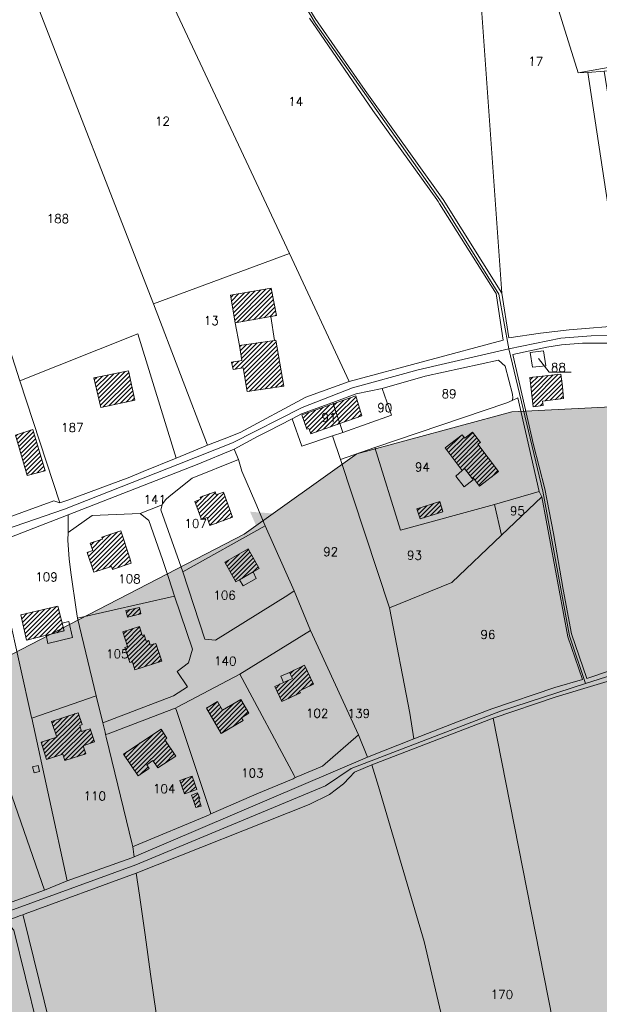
# Model space of a CAD drawing. Header units: metres. Extents: x 578835 to 593571, y 248557 to 255108.
# Tile 129 of 251: x 584912 to 585143, y 251097 to 251490. Entities that reach past the tile are written whole.
import ezdxf

# ---------------------------------------------------------------- set-up
doc = ezdxf.new("R2010")
doc.units = ezdxf.units.M
doc.linetypes.add('CACHEX2', pattern=[0.75, 0.5, -0.25])
doc.linetypes.add('SOLID_LINE', pattern=[0])
for name, color, linetype, lineweight in [('Cad-BATIMENT_BATI_LEGER13', 7, 'SOLID_LINE', 0), ('Cad-BATIMENT_BATI_PRIVE12', 7, 'SOLID_LINE', 0), ('Cad-BATIMENT_BATI_PRIVE12_HACH', 7, 'SOLID_LINE', 0), ('Cad-PARCELLAIRE_PARCELLE1', 250, 'SOLID_LINE', 0), ('Cad-PARCELLAIRE_PARCELLE1_', 250, 'SOLID_LINE', 0), ('Cad-RESEAU_ROUT_AXE_DE_VOIE26', 255, 'SOLID_LINE', 0), ('Cad-RESEAU_ROUT_LIMITE_DE_VOIE_P23', 8, 'SOLID_LINE', 0), ('Cad-TOPONYMIE_DETAIL_PARCELLAIR181', 7, 'SOLID_LINE', 0), ('Cad-TOPONYMIE_NUMERO_DE_PARCELL182', 250, 'SOLID_LINE', 0), ('PLU', 7, 'CACHEX2', 5), ('PPRI global - contour', 152, 'Continuous', 5), ('PPRI global - hachures', 152, 'Continuous', 5)]:
    doc.layers.add(name, color=color, linetype=linetype, lineweight=lineweight)
doc.styles.add('TEXTSTYLE_45_11', font='txt.shx', dxfattribs={"oblique": 50})

msp = doc.modelspace()

# ---------------------------------------------------------------- hatches: boundary and pattern name
at = {"layer": 'Cad-BATIMENT_BATI_PRIVE12_HACH', "ltscale": 0.4}
h = msp.add_hatch(dxfattribs=at)
h.set_pattern_fill('ANSI31', color=256, scale=0.4, style=0)
h.paths.add_polyline_path([(585014.23, 251372.19), (585012.07, 251383.16), (584995.82, 251380.35), (584997.74, 251369.24), (585011.95, 251371.78)])
h = msp.add_hatch(dxfattribs=at)
h.set_pattern_fill('ANSI31', color=256, scale=0.4, style=0)
h.paths.add_polyline_path([(585017.17, 251344.01), (585013.98, 251362.36), (585013.5, 251362.21), (584999.4, 251360.25), (585000.4, 251354.2), (584996.33, 251353.52), (584996.99, 251350.57), (585000.97, 251351.35), (585002.59, 251341.79)])
h = msp.add_hatch(dxfattribs=at)
h.set_pattern_fill('ANSI31', color=256, scale=0.4, style=0)
h.paths.add_polyline_path([(584957.62, 251338.36), (584955.07, 251350.07), (584941.21, 251347.24), (584944.01, 251335.44)])
h = msp.add_hatch(dxfattribs=at)
h.set_pattern_fill('ANSI31', color=256, scale=0.4, style=0)
h.paths.add_polyline_path([(585128.95, 251338.99), (585128.55, 251343.86), (585127.97, 251348.83), (585115.56, 251347.45), (585116.86, 251335.74), (585120.78, 251336.18), (585120.56, 251337.95)])
h = msp.add_hatch(dxfattribs=at)
h.set_pattern_fill('ANSI31', color=256, scale=0.4, style=0)
h.paths.add_polyline_path([(585048.33, 251332.13), (585045.93, 251340.06), (585036.95, 251336.97), (585039.6, 251329.06)])
h = msp.add_hatch(dxfattribs=at)
h.set_pattern_fill('ANSI31', color=256, scale=0.4, style=0)
h.paths.add_polyline_path([(585039.6, 251329.06), (585036.95, 251336.97), (585024.39, 251332.47), (585026.43, 251326.84), (585027.24, 251327.02), (585027.99, 251324.96)])
h = msp.add_hatch(dxfattribs=at)
h.set_pattern_fill('ANSI31', color=256, scale=0.4, style=0)
h.paths.add_polyline_path([(584921.81, 251310.17), (584916.8, 251326.7), (584909.89, 251324.44), (584914.63, 251308.23)])
h = msp.add_hatch(dxfattribs=at)
h.set_pattern_fill('ANSI31', color=256, scale=0.4, style=0)
h.paths.add_polyline_path([(585103.04, 251309.84), (585094.71, 251320.74), (585095.79, 251321.5), (585092.65, 251325.58), (585089.55, 251323.2), (585088.53, 251324.57), (585081.63, 251319.31), (585088.49, 251310.29), (585089.41, 251311.04), (585092.57, 251306.96), (585092.96, 251307.22), (585095.36, 251304.07)])
h = msp.add_hatch(dxfattribs=at)
h.set_pattern_fill('ANSI31', color=256, scale=0.4, style=0)
h.paths.add_polyline_path([(584996.73, 251291.58), (584993.09, 251301.64), (584990.13, 251300.51), (584989.69, 251301.8), (584983.69, 251299.63), (584984.01, 251298.76), (584981.61, 251297.89), (584984.28, 251290.65), (584986.52, 251291.5), (584987.61, 251288.25)])
h = msp.add_hatch(dxfattribs=at)
h.set_pattern_fill('ANSI31', color=256, scale=0.4, style=0)
h.paths.add_polyline_path([(585071.64, 251290.94), (585080.8, 251293.82), (585079.55, 251297.84), (585070.4, 251294.96)])
h = msp.add_hatch(dxfattribs=at)
h.set_pattern_fill('ANSI31', color=256, scale=0.4, style=0)
h.paths.add_polyline_path([(584955.57, 251275.21), (584952.01, 251286.17), (584944.47, 251283.64), (584944.7, 251282.88), (584939.81, 251281.25), (584940.8, 251278.32), (584938.63, 251277.57), (584941.27, 251269.67), (584948.33, 251271.93), (584948.68, 251270.73), (584956.22, 251273.26)])
h = msp.add_hatch(dxfattribs=at)
h.set_pattern_fill('ANSI31', color=256, scale=0.4, style=0)
h.paths.add_polyline_path([(585007.28, 251271.06), (585002.9, 251278.95), (584993.62, 251273.6), (584997.98, 251265.83)])
h = msp.add_hatch(dxfattribs=at)
h.set_pattern_fill('ANSI31', color=256, scale=0.4, style=0)
h.paths.add_polyline_path([(584929.39, 251246.15), (584926.82, 251256.08), (584912.03, 251252.61), (584914.37, 251242.44)])
h = msp.add_hatch(dxfattribs=at)
h.set_pattern_fill('ANSI31', color=256, scale=0.4, style=0)
h.paths.add_polyline_path([(584959.99, 251252.94), (584959.44, 251255.57), (584954.09, 251254.35), (584954.72, 251251.72)])
h = msp.add_hatch(dxfattribs=at)
h.set_pattern_fill('ANSI31', color=256, scale=0.4, style=0)
h.paths.add_polyline_path([(584968.4, 251234.14), (584966.08, 251241.19), (584963.74, 251240.55), (584963.17, 251242.4), (584962.21, 251242.1), (584961.42, 251244.59), (584960.62, 251244.3), (584959.5, 251247.89), (584952.83, 251245.77), (584954.73, 251239.91), (584953.6, 251239.59), (584955.59, 251233.51), (584956.64, 251233.83), (584957.64, 251230.68)])
h = msp.add_hatch(dxfattribs=at)
h.set_pattern_fill('ANSI31', color=256, scale=0.4, style=0)
h.paths.add_polyline_path([(585023.39, 251222.25), (585029.03, 251224.84), (585025.42, 251232.45), (585019.4, 251229.61), (585020.6, 251227.14), (585017.09, 251225.62), (585013.6, 251223.99), (585016.41, 251217.99), (585023.8, 251221.39)])
h = msp.add_hatch(dxfattribs=at)
h.set_pattern_fill('ANSI31', color=256, scale=0.4, style=0)
h.paths.add_polyline_path([(585000.22, 251211.5), (585003.2, 251213.31), (584999.94, 251218.83), (584992.63, 251214.55), (584990.7, 251217.95), (584986.21, 251215.34), (584992.18, 251205.14), (585000.89, 251210.33)])
h = msp.add_hatch(dxfattribs=at)
h.set_pattern_fill('ANSI31', color=256, scale=0.4, style=0)
h.paths.add_polyline_path([(584937.02, 251200.3), (584941.51, 251201.8), (584939.83, 251207.12), (584936.37, 251206.04), (584935.59, 251208.43), (584936.56, 251208.74), (584934.92, 251213.5), (584924.34, 251209.95), (584926.42, 251203.77), (584920.17, 251201.68), (584922.38, 251194.84), (584928.8, 251196.94), (584929.68, 251194.34), (584938.03, 251197.04)])
h = msp.add_hatch(dxfattribs=at)
h.set_pattern_fill('ANSI31', color=256, scale=0.4, style=0)
h.paths.add_polyline_path([(584973.97, 251196.15), (584969.63, 251202.7), (584970.48, 251203.32), (584968.12, 251206.92), (584953.12, 251196.97), (584958.96, 251188.21), (584963.42, 251191.15), (584962.38, 251192.73), (584964.8, 251194.38), (584966.78, 251191.42)])
h = msp.add_hatch(dxfattribs=at)
h.set_pattern_fill('ANSI31', color=256, scale=0.4, style=0)
h.paths.add_polyline_path([(584982.42, 251182.81), (584980.5, 251188.11), (584975.61, 251186.37), (584977.53, 251181.07)])
h = msp.add_hatch(dxfattribs=at)
h.set_pattern_fill('ANSI31', color=256, scale=0.4, style=0)
h.paths.add_polyline_path([(584984.13, 251176.16), (584983.15, 251179.09), (584983.62, 251179.34), (584982.69, 251181.5), (584980.22, 251180.51), (584981.06, 251178.46), (584981.95, 251175.64)])
at = {"layer": 'PPRI global - hachures', "ltscale": 0.4}
h = msp.add_hatch(dxfattribs=at)
h.set_pattern_fill('ANSI36', color=256, scale=2, style=0)
h.paths.add_polyline_path([(585242.56, 250780.23), (585265.66, 250798.09), (585286.7, 250804.38), (585289.93, 250787.96), (585326.39, 250810.17), (585330.51, 250825.48), (585332.77, 250868.33), (585348.01, 250892.87), (585368.08, 250929.4), (585385.04, 250960.79), (585420, 251010.54), (585447.53, 251036.99), (585518.72, 251077.28), (585598.27, 251123.95), (585621.04, 251151.16), (585692.53, 251198.38), (585723.43, 251230.19), (585637.54, 251423.36), (585591.28, 251427.03), (585538.57, 251422.44), (585488.16, 251414.81), (585414.83, 251394.96), (585343.03, 251372.05), (585277.87, 251348.23), (585198.43, 251338.3), (585108.29, 251333.72), (585046.42, 251316.92), (585001.35, 251284.85), (584795.87, 251178.72), (584800.22, 251164.72), (584815.5, 251086.08), (584822.37, 251051.72), (584819.32, 251024.99), (584791.82, 251006.67), (584731.47, 250981.47), (584700.16, 250976.13), (584659.67, 250974.6), (584593.22, 250952.46), (584510.56, 250915.62), (584433.42, 250868.28), (584351.68, 250824.76), (584321.89, 250808.72), (584305.85, 250783.52), (584289.81, 250751.95), (584310.44, 250703.84), (584324.95, 250679.41), (584347.1, 250669.48), (584371.55, 250659.56), (584400.57, 250641.23), (584409.74, 250621.38), (584399.81, 250601.53), (584383, 250586.26), (584353.21, 250570.99), (584343.28, 250555.72), (584342.52, 250547.32), (584351.68, 250539.68), (584363.14, 250532.81), (584402.1, 250526.7), (584442.58, 250516.01), (584470.85, 250509.9), (584483.07, 250499.98), (584489.18, 250483.18), (584480.78, 250466.38), (584358.94, 250424.9), (584287.9, 250398.94), (584209.22, 250382.14), (584125.96, 250363.05), (584103.32, 250351.74), (584085.24, 250360.61), (584066.5, 250379.34), (584071.07, 250273.21), (584114.62, 250275.14), (584147.19, 250265.93), (584185.77, 250251.87), (584224.57, 250241.26), (584264.15, 250239.99), (584302.22, 250247.96), (584339.45, 250262.04), (584392.88, 250285.19), (584363.5, 250180.41), (584396.55, 250191.71), (584429.35, 250209.71), (584463.06, 250232.48), (584509.48, 250247.33), (584563.23, 250258.54), (584653.27, 250281.47), (584710.91, 250295.68), (584752.12, 250307.72), (584786.5, 250341.33), (584838.38, 250380.15), (584946.57, 250440.75), (585046.31, 250526.64), (585147.58, 250632.48), (585219.01, 250708.68), (585240.76, 250756.07)])

# ---------------------------------------------------------------- linework, layer by layer
at = {"layer": 'Cad-BATIMENT_BATI_LEGER13'}
for points in [[(585013.5, 251362.21), (585011.95, 251371.78), (584997.74, 251369.24), (584999.4, 251360.25), (585013.5, 251362.21), (585013.5, 251362.21)], [(585013.5, 251362.21), (585011.95, 251371.78), (584997.74, 251369.24), (584999.4, 251360.25), (585013.5, 251362.21), (585013.5, 251362.21)], [(585092.84, 251306.53), (585092.57, 251306.96), (585089.41, 251311.04), (585088.49, 251310.29), (585085.87, 251308.07), (585089.2, 251303.77), (585092.84, 251306.53), (585092.84, 251306.53)], [(585092.84, 251306.53), (585092.57, 251306.96), (585089.41, 251311.04), (585088.49, 251310.29), (585085.87, 251308.07), (585089.2, 251303.77), (585092.84, 251306.53), (585092.84, 251306.53)], [(585006.11, 251267.18), (585004.91, 251269.75), (584999.48, 251266.61), (585000.92, 251264.17), (585006.11, 251267.18), (585006.11, 251267.18)], [(585006.11, 251267.18), (585004.91, 251269.75), (584999.48, 251266.61), (585000.92, 251264.17), (585006.11, 251267.18), (585006.11, 251267.18)], [(585020.6, 251227.14), (585019.4, 251229.61), (585015.97, 251228.09), (585017.09, 251225.62), (585020.6, 251227.14), (585020.6, 251227.14)], [(585020.6, 251227.14), (585019.4, 251229.61), (585015.97, 251228.09), (585017.09, 251225.62), (585020.6, 251227.14), (585020.6, 251227.14)], [(584919.57, 251190.04), (584918.96, 251192.44), (584916.79, 251191.81), (584917.39, 251189.52), (584919.57, 251190.04), (584919.57, 251190.04)], [(584919.57, 251190.04), (584918.96, 251192.44), (584916.79, 251191.81), (584917.39, 251189.52), (584919.57, 251190.04), (584919.57, 251190.04)]]:
    msp.add_lwpolyline(points, close=True, dxfattribs=at)
at = {"layer": 'Cad-BATIMENT_BATI_PRIVE12'}
for points in [[(585014.23, 251372.19), (585012.07, 251383.16), (584995.82, 251380.35), (584997.74, 251369.24), (585011.95, 251371.78), (585014.23, 251372.19), (585014.23, 251372.19)], [(585017.17, 251344.01), (585013.98, 251362.36), (585013.5, 251362.21), (584999.4, 251360.25), (585000.4, 251354.2), (584996.33, 251353.52), (584996.99, 251350.57), (585000.97, 251351.35), (585002.59, 251341.79), (585017.17, 251344.01), (585017.17, 251344.01)], [(584957.62, 251338.36), (584955.07, 251350.07), (584941.21, 251347.24), (584944.01, 251335.44), (584957.62, 251338.36), (584957.62, 251338.36)], [(585128.95, 251338.99), (585128.55, 251343.86), (585127.97, 251348.83), (585115.56, 251347.45), (585116.86, 251335.74), (585120.78, 251336.18), (585120.56, 251337.95), (585128.95, 251338.99), (585128.95, 251338.99)], [(585048.33, 251332.13), (585045.93, 251340.06), (585036.95, 251336.97), (585039.6, 251329.06), (585048.33, 251332.13), (585048.33, 251332.13)], [(585039.6, 251329.06), (585036.95, 251336.97), (585024.39, 251332.47), (585026.43, 251326.84), (585027.24, 251327.02), (585027.99, 251324.96), (585039.6, 251329.06), (585039.6, 251329.06)], [(584921.81, 251310.17), (584916.8, 251326.7), (584909.89, 251324.44), (584914.63, 251308.23), (584921.81, 251310.17), (584921.81, 251310.17)], [(585103.04, 251309.84), (585094.71, 251320.74), (585095.79, 251321.5), (585092.65, 251325.58), (585089.55, 251323.2), (585088.53, 251324.57), (585081.63, 251319.31), (585088.49, 251310.29), (585089.41, 251311.04), (585092.57, 251306.96), (585092.96, 251307.22), (585095.36, 251304.07), (585103.04, 251309.84), (585103.04, 251309.84)], [(584996.73, 251291.58), (584993.09, 251301.64), (584990.13, 251300.51), (584989.69, 251301.8), (584983.69, 251299.63), (584984.01, 251298.76), (584981.61, 251297.89), (584984.28, 251290.65), (584986.52, 251291.5), (584987.61, 251288.25), (584996.73, 251291.58), (584996.73, 251291.58)], [(585071.64, 251290.94), (585080.8, 251293.82), (585079.55, 251297.84), (585070.4, 251294.96), (585071.64, 251290.94), (585071.64, 251290.94)], [(584955.57, 251275.21), (584952.01, 251286.17), (584944.47, 251283.64), (584944.7, 251282.88), (584939.81, 251281.25), (584940.8, 251278.32), (584938.63, 251277.57), (584941.27, 251269.67), (584948.33, 251271.93), (584948.68, 251270.73), (584956.22, 251273.26), (584955.57, 251275.21), (584955.57, 251275.21)], [(585007.28, 251271.06), (585002.9, 251278.95), (584993.62, 251273.6), (584997.98, 251265.83), (585007.28, 251271.06), (585007.28, 251271.06)], [(584929.39, 251246.15), (584926.82, 251256.08), (584912.03, 251252.61), (584914.37, 251242.44), (584929.39, 251246.15), (584929.39, 251246.15)], [(584959.99, 251252.94), (584959.44, 251255.57), (584954.09, 251254.35), (584954.72, 251251.72), (584959.99, 251252.94), (584959.99, 251252.94)], [(584968.4, 251234.14), (584966.08, 251241.19), (584963.74, 251240.55), (584963.17, 251242.4), (584962.21, 251242.1), (584961.42, 251244.59), (584960.62, 251244.3), (584959.5, 251247.89), (584952.83, 251245.77), (584954.73, 251239.91), (584953.6, 251239.59), (584955.59, 251233.51), (584956.64, 251233.83), (584957.64, 251230.68), (584968.4, 251234.14), (584968.4, 251234.14)], [(585023.39, 251222.25), (585029.03, 251224.84), (585025.42, 251232.45), (585019.4, 251229.61), (585020.6, 251227.14), (585017.09, 251225.62), (585013.6, 251223.99), (585016.41, 251217.99), (585023.8, 251221.39), (585023.39, 251222.25), (585023.39, 251222.25)], [(585000.22, 251211.5), (585003.2, 251213.31), (584999.94, 251218.83), (584992.63, 251214.55), (584990.7, 251217.95), (584986.21, 251215.34), (584992.18, 251205.14), (585000.89, 251210.33), (585000.22, 251211.5), (585000.22, 251211.5)], [(584937.02, 251200.3), (584941.51, 251201.8), (584939.83, 251207.12), (584936.37, 251206.04), (584935.59, 251208.43), (584936.56, 251208.74), (584934.92, 251213.5), (584924.34, 251209.95), (584926.42, 251203.77), (584920.17, 251201.68), (584922.38, 251194.84), (584928.8, 251196.94), (584929.68, 251194.34), (584938.03, 251197.04), (584937.02, 251200.3), (584937.02, 251200.3)], [(584973.97, 251196.15), (584969.63, 251202.7), (584970.48, 251203.32), (584968.12, 251206.92), (584953.12, 251196.97), (584958.96, 251188.21), (584963.42, 251191.15), (584962.38, 251192.73), (584964.8, 251194.38), (584966.78, 251191.42), (584973.97, 251196.15), (584973.97, 251196.15)], [(584982.42, 251182.81), (584980.5, 251188.11), (584975.61, 251186.37), (584977.53, 251181.07), (584982.42, 251182.81), (584982.42, 251182.81)], [(584984.13, 251176.16), (584983.15, 251179.09), (584983.62, 251179.34), (584982.69, 251181.5), (584980.22, 251180.51), (584981.06, 251178.46), (584981.95, 251175.64), (584984.13, 251176.16), (584984.13, 251176.16)]]:
    msp.add_lwpolyline(points, close=True, dxfattribs=at)
at = {"layer": 'Cad-PARCELLAIRE_PARCELLE1'}
for points in [[(585089.15, 251615.67), (585134.8, 251469.23), (585183.45, 251477.87), (585175.61, 251530.16), (585164.03, 251629.07), (585151.38, 251627.57), (585096.69, 251617.2), (585090.13, 251615.87), (585089.15, 251615.67), (585089.15, 251615.67)], [(585009.38, 251590.71), (585024.14, 251596.63), (585039.41, 251601.25), (585042.45, 251602.4), (585049.1, 251604.63), (585059.15, 251607.7), (585069.83, 251611.05), (585084.21, 251614.58), (585088.18, 251615.47), (585089.15, 251615.67), (585134.8, 251469.23), (585138.66, 251469.32), (585153.96, 251368.28), (585131.2, 251366.48), (585119.76, 251365.2), (585107.13, 251363.35), (585104.33, 251381.07), (585094.34, 251521.13), (585093.23, 251537.32), (585091.96, 251554.48), (585090.35, 251577.65), (585016.44, 251561.43), (585009.38, 251590.71), (585009.38, 251590.71)], [(584994.05, 251556.1), (585005.08, 251532.61), (585016.96, 251511.98), (585029.69, 251490.86), (585049.73, 251462.11), (585080.83, 251418.56), (585104.33, 251381.07), (585094.34, 251521.13), (585093.23, 251537.32), (585091.96, 251554.48), (585090.35, 251577.65), (585016.44, 251561.43), (585013.69, 251560.87), (584994.05, 251556.1), (584994.05, 251556.1)], [(584806.3, 251541.84), (584806.63, 251541.87), (584824.78, 251541.72), (584851.29, 251545.94), (584868.05, 251486.59), (584900.36, 251381.16), (584911.71, 251346.11), (584927.66, 251297.39), (584925.29, 251298.09), (584899.52, 251288.8), (584884.4, 251283.3), (584806.3, 251541.84), (584806.3, 251541.84)], [(584935.12, 251507.7), (584963.31, 251516.64), (585019.48, 251397.04), (584965.03, 251376.88), (584916.48, 251501.9), (584935.12, 251507.7), (584935.12, 251507.7)], [(584974.15, 251315.22), (584986.65, 251320.39), (584965.03, 251376.88), (584916.48, 251501.9), (584911.5, 251500.37), (584868.05, 251486.59), (584900.36, 251381.16), (584911.71, 251346.11), (584958.86, 251364.89), (584974.15, 251315.22), (584974.15, 251315.22)], [(585134.8, 251469.23), (585138.66, 251469.32), (585145.29, 251469.89), (585194.99, 251474.05), (585249.99, 251478.76), (585250.97, 251478.84), (585250.97, 251479.85), (585250.35, 251490.16), (585183.45, 251477.87), (585134.8, 251469.23), (585134.8, 251469.23)], [(585145.29, 251469.89), (585147.93, 251453.16), (585156.07, 251388.41), (585156.99, 251380.35), (585158.39, 251368.54), (585153.96, 251368.28), (585138.66, 251469.32), (585145.29, 251469.89), (585145.29, 251469.89)], [(584986.65, 251320.39), (584993.36, 251322.95), (584999.67, 251325.49), (585025.95, 251339.51), (585043.3, 251345.87), (585019.48, 251397.04), (584965.03, 251376.88), (584986.65, 251320.39), (584986.65, 251320.39)], [(584927.66, 251297.39), (584911.71, 251346.11), (584958.86, 251364.89), (584974.15, 251315.22), (584960.99, 251309.88), (584955.57, 251307.65), (584930.79, 251298.44), (584927.66, 251297.39), (584927.66, 251297.39)], [(585184.98, 251240.01), (585161.16, 251234.89), (585156.75, 251233.41), (585138.24, 251227.18), (585132.12, 251245.05), (585128.83, 251262.73), (585124.98, 251285.14), (585121.5, 251302.91), (585116.99, 251320.48), (585108.77, 251356.58), (585122.37, 251359.61), (585128.22, 251360.55), (585136.5, 251361.14), (585148.21, 251361.11), (585170.63, 251361.2), (585176.13, 251314.28), (585181.85, 251266.61), (585184.98, 251240.01), (585184.98, 251240.01)], [(585121.85, 251352.11), (585121.01, 251358.06), (585115.71, 251357.39), (585116.62, 251351.55), (585121.85, 251352.11), (585121.85, 251352.11)], [(585056.48, 251343.07), (585073.71, 251347.96), (585102.94, 251354.31), (585105.62, 251351.97), (585108.62, 251340.74), (585108.66, 251339.18), (585108.49, 251338.28), (585106.35, 251337.31), (585053.6, 251319.41), (585039.9, 251314.7), (585036.63, 251324.13), (585040.8, 251325.48), (585060.26, 251332.35), (585056.48, 251343.07), (585056.48, 251343.07)], [(585056.48, 251343.07), (585046.1, 251340.97), (585036.75, 251337.51), (585040.8, 251325.48), (585060.26, 251332.35), (585056.48, 251343.07), (585056.48, 251343.07)], [(585040.8, 251325.48), (585036.63, 251324.13), (585024.36, 251319.98), (585020.48, 251330.91), (585024.19, 251332.9), (585036.75, 251337.51), (585040.8, 251325.48), (585040.8, 251325.48)], [(585108.49, 251338.28), (585110.72, 251339.25), (585119.29, 251301.84), (585101.42, 251296.66), (585063.77, 251286.49), (585053.6, 251319.41), (585106.35, 251337.31), (585108.49, 251338.28), (585108.49, 251338.28)], [(585020.48, 251330.91), (585010.92, 251325.99), (585006.65, 251323.85), (584997.33, 251318.83), (584999.01, 251314.63), (585000.39, 251309.95), (585005.93, 251297.03), (585009.72, 251288.1), (585021.29, 251262.2), (585027.89, 251246.36), (585046.97, 251204.6), (585050.67, 251195.77), (585069.1, 251203.11), (585067.51, 251213.34), (585059.36, 251255.46), (585039.9, 251314.7), (585036.63, 251324.13), (585024.36, 251319.98), (585020.48, 251330.91), (585020.48, 251330.91)], [(584968.62, 251296.59), (584959.76, 251293.05), (584940.54, 251292.23), (584931.03, 251285.53), (584931.03, 251292.55), (584982.52, 251312.69), (584997.33, 251318.83), (584999.01, 251314.63), (584980.5, 251307.17), (584971.31, 251299.82), (584970.08, 251298.71), (584968.67, 251296.93), (584968.62, 251296.59), (584968.62, 251296.59)], [(585039.9, 251314.7), (585059.36, 251255.46), (585084.32, 251265.58), (585104.17, 251284.41), (585101.42, 251296.66), (585063.77, 251286.49), (585053.6, 251319.41), (585039.9, 251314.7), (585039.9, 251314.7)], [(585009.72, 251288.1), (585005.93, 251297.03), (585000.39, 251309.95), (584999.01, 251314.63), (584980.5, 251307.17), (584971.31, 251299.82), (584970.08, 251298.71), (584968.67, 251296.93), (584968.62, 251296.59), (584967.97, 251294.52), (584976.78, 251269.85), (585009.72, 251288.1), (585009.72, 251288.1)], [(585119.29, 251301.84), (585120.37, 251299.7), (585104.17, 251284.41), (585101.42, 251296.66), (585119.29, 251301.84), (585119.29, 251301.84)], [(585027.89, 251246.36), (584999.58, 251228.95), (584974.87, 251215.84), (584973.93, 251215.32), (584973.05, 251215.03), (584946.92, 251205.04), (584945.97, 251204.73), (584945.71, 251205.72), (584944.82, 251209.43), (584973.02, 251220.26), (584978.66, 251223.85), (584974.51, 251229.98), (584979.1, 251233.37), (584980.7, 251238.85), (584973.48, 251260.1), (584971.16, 251267.15), (584968.71, 251274.75), (584963.2, 251290.33), (584959.76, 251293.05), (584968.62, 251296.59), (584967.97, 251294.52), (584976.78, 251269.85), (584985.64, 251242.83), (584989.87, 251242.52), (585018.8, 251260.43), (585021.29, 251262.2), (585027.89, 251246.36), (585027.89, 251246.36)], [(585120.37, 251299.7), (585130.65, 251243.82), (585136.62, 251226.82), (585125.51, 251223.55), (585100.34, 251215.09), (585087.23, 251210.09), (585069.1, 251203.11), (585067.51, 251213.34), (585059.36, 251255.46), (585084.32, 251265.58), (585104.17, 251284.41), (585120.37, 251299.7), (585120.37, 251299.7)], [(584901, 251281.01), (584902.65, 251274.12), (584907, 251253.64), (584916.36, 251211.62), (584916.48, 251211.29), (584942.19, 251220.25), (584934.73, 251251.28), (584934.19, 251254.69), (584932.13, 251268.56), (584931.36, 251274.85), (584930.79, 251282.5), (584931.03, 251285.53), (584931.03, 251292.55), (584901, 251281.01), (584901, 251281.01)], [(584934.73, 251251.28), (584934.19, 251254.69), (584932.13, 251268.56), (584931.36, 251274.85), (584930.79, 251282.5), (584931.03, 251285.53), (584940.54, 251292.23), (584959.76, 251293.05), (584963.2, 251290.33), (584968.71, 251274.75), (584971.16, 251267.15), (584973.48, 251260.1), (584934.73, 251251.28), (584934.73, 251251.28)], [(585009.72, 251288.1), (584976.78, 251269.85), (584985.64, 251242.83), (584989.87, 251242.52), (585018.8, 251260.43), (585021.29, 251262.2), (585009.72, 251288.1), (585009.72, 251288.1)], [(584901, 251281.01), (584902.65, 251274.12), (584907, 251253.64), (584916.36, 251211.62), (584916.48, 251211.29), (584923.49, 251178.78), (584930.64, 251146.38), (584921.48, 251142.6), (584909.74, 251176.4), (584893.35, 251223.52), (584884.64, 251248.88), (584876.58, 251272.27), (584901, 251281.01), (584901, 251281.01)], [(584934.73, 251251.28), (584942.19, 251220.25), (584944.82, 251209.43), (584973.02, 251220.26), (584978.66, 251223.85), (584974.51, 251229.98), (584979.1, 251233.37), (584980.7, 251238.85), (584973.48, 251260.1), (584934.73, 251251.28), (584934.73, 251251.28)], [(585027.89, 251246.36), (585046.97, 251204.6), (585032.59, 251192.14), (585022.72, 251187.97), (585021.76, 251187.56), (585021.28, 251188.41), (584999.58, 251228.95), (585027.89, 251246.36), (585027.89, 251246.36)], [(585157.52, 251229.23), (585125.99, 251219.79), (585100.9, 251211.35), (585141.49, 251005.06), (585175.49, 251004.68), (585182.9, 251004.73), (585189.2, 251005.38), (585198.06, 251006.9), (585157.52, 251229.23), (585157.52, 251229.23)], [(584973.93, 251215.32), (584974.26, 251214.35), (584987.69, 251174.01), (584988.02, 251173.03), (584988.89, 251173.43), (585006.4, 251181.03), (585020.89, 251187.14), (585021.76, 251187.56), (585021.28, 251188.41), (584999.58, 251228.95), (584974.87, 251215.84), (584973.93, 251215.32), (584973.93, 251215.32)], [(584921.48, 251142.6), (584884.83, 251129.39), (584883.79, 251128.97), (584883.38, 251129.94), (584850.53, 251202.32), (584893.35, 251223.52), (584909.74, 251176.4), (584921.48, 251142.6), (584921.48, 251142.6)], [(584945.97, 251204.73), (584946.21, 251203.75), (584956.55, 251160.91), (584956.8, 251159.93), (584956.97, 251158.95), (584957.22, 251156.85), (584957.38, 251155.86), (584956.42, 251155.56), (584930.64, 251146.38), (584923.49, 251178.78), (584916.48, 251211.29), (584942.19, 251220.25), (584944.82, 251209.43), (584945.71, 251205.72), (584945.97, 251204.73), (584945.97, 251204.73)], [(584973.93, 251215.32), (584974.26, 251214.35), (584987.69, 251174.01), (584988.02, 251173.03), (584987.07, 251172.61), (584957.68, 251160.35), (584956.8, 251159.93), (584956.55, 251160.91), (584946.21, 251203.75), (584945.97, 251204.73), (584946.92, 251205.04), (584973.05, 251215.03), (584973.93, 251215.32), (584973.93, 251215.32)], [(585141.62, 251004.4), (585129.88, 251002.86), (585102.71, 250996.57), (585073.32, 251122.09), (585058.97, 251170.49), (585054.96, 251183.98), (585052.42, 251192.68), (585100.9, 251211.35), (585141.49, 251005.06), (585141.62, 251004.4), (585141.62, 251004.4)], [(585050.67, 251195.77), (584957.38, 251155.86), (584957.22, 251156.85), (584956.97, 251158.95), (584956.8, 251159.93), (584957.68, 251160.35), (584987.07, 251172.61), (584988.02, 251173.03), (584988.89, 251173.43), (585006.4, 251181.03), (585020.89, 251187.14), (585021.76, 251187.56), (585022.72, 251187.97), (585032.59, 251192.14), (585046.97, 251204.6), (585050.67, 251195.77), (585050.67, 251195.77)], [(584947.15, 250993.37), (584946.76, 250995.23), (584946.5, 250996.22), (584946.26, 250997.2), (584913.14, 251131.87), (584912.9, 251132.74), (584913.86, 251133.16), (584958.18, 251149.35), (584959.48, 251140.65), (584961.72, 251124.79), (584963.94, 251109.03), (584967.34, 251085.24), (584972.83, 251046.13), (584981.2, 250986.63), (584954.54, 250989.87), (584947.81, 250990.52), (584947.15, 250993.37), (584947.15, 250993.37)], [(584946.5, 250996.22), (584935.07, 250996.93), (584934.12, 250997.4), (584931.46, 250998.63), (584930.53, 250999.89), (584928.84, 251001.42), (584927.53, 251002.32), (584919.02, 251003.39), (584918.11, 251003.53), (584917.78, 251004.51), (584915.62, 251011.58), (584915.38, 251012.56), (584915.05, 251013.54), (584900.79, 251063.73), (584923.28, 251069.85), (584909.3, 251126.64), (584906.03, 251130.17), (584911.94, 251132.44), (584912.9, 251132.74), (584913.14, 251131.87), (584946.26, 250997.2), (584946.5, 250996.22), (584946.5, 250996.22)], [(584906.03, 251130.17), (584909.3, 251126.64), (584923.28, 251069.85), (584900.79, 251063.73), (584884.62, 251121.01), (584884.39, 251121.88), (584885.26, 251122.3), (584904.03, 251129.43), (584905, 251129.74), (584906.03, 251130.17), (584906.03, 251130.17)]]:
    msp.add_lwpolyline(points, close=True, dxfattribs=at)
for points in [[(585027.45, 251491.01), (585028.01, 251490.17), (585028.58, 251489.33), (585052.8, 251454.11), (585078.28, 251418.57), (585078.84, 251417.73), (585079.4, 251416.89), (585101.46, 251381.84), (585102.03, 251380.98), (585102.2, 251380), (585104.82, 251362.38), (585043.3, 251345.87), (585019.48, 251397.04), (585019.48, 251397.04), (585019.48, 251397.04), (584963.31, 251516.64)], [(584967.34, 251085.24), (584963.94, 251109.03), (584961.72, 251124.79), (584959.48, 251140.65), (584958.18, 251149.35), (585027.37, 251176.76), (585035.43, 251180.79), (585041.1, 251185.04), (585043.44, 251187.58), (585045.4, 251189.75), (585052.42, 251192.68), (585054.96, 251183.98), (585058.97, 251170.49), (585073.32, 251122.09), (585102.71, 250996.57)]]:
    msp.add_lwpolyline(points, dxfattribs=at)
at = {"layer": 'Cad-PARCELLAIRE_PARCELLE1_'}
msp.add_lwpolyline([(585121.85, 251352.11), (585121.01, 251358.06), (585115.71, 251357.39), (585116.62, 251351.55), (585121.85, 251352.11), (585121.85, 251352.11)], close=True, dxfattribs=at)
at = {"layer": 'Cad-RESEAU_ROUT_AXE_DE_VOIE26'}
for points in [[(584982.95, 251580.15), (584993.41, 251555.62), (585004.23, 251532.51), (585008.22, 251525.42), (585029.89, 251488.91), (585080.45, 251417.14), (585103.11, 251380.71), (585107.11, 251358.93), (585120.66, 251302.08), (585131.39, 251244.2), (585137.8, 251225.2)], [(585581.83, 251468.99), (585524.55, 251456.88), (585484.85, 251446.97), (585460.99, 251441.55), (585433.9, 251431.34), (585388.33, 251410.41), (585365.89, 251398.39), (585338.42, 251381.46), (585315.79, 251369.02), (585307.85, 251365.95), (585294.46, 251362.81), (585270.16, 251359.64), (585253.37, 251360.22), (585218.64, 251361.55), (585195.34, 251363.1), (585159.47, 251364.43), (585140.05, 251364.04), (585127.9, 251363.11), (585107.11, 251358.93)], [(585107.11, 251358.93), (585070.94, 251350.47), (585044.67, 251343.34), (585024.53, 251335.5), (584996.73, 251321.32), (584974.86, 251312.7), (584929.46, 251294.8), (584885.69, 251279.73), (584874.87, 251274.84), (584853.85, 251264.51), (584823.47, 251249.46), (584803.17, 251239.39), (584765.01, 251220.12), (584756.04, 251216.3), (584744.27, 251212.29), (584705.58, 251204.72), (584685.65, 251200.72), (584657.22, 251194.53), (584647.73, 251191.89)], [(585427.88, 251269.03), (585406.91, 251262.15), (585390.48, 251259.4), (585356.02, 251252.23), (585345.41, 251250.96), (585311.3, 251248.9), (585291.07, 251245.09), (585248.35, 251244.71), (585228.65, 251243.85), (585185.39, 251238), (585162.6, 251233.05), (585137.8, 251225.2), (585103.84, 251214.16), (585044.12, 251191.24), (585033.83, 251184.28), (584958.04, 251152.65), (584885.32, 251126.23)]]:
    msp.add_lwpolyline(points, dxfattribs=at)
at = {"layer": 'Cad-RESEAU_ROUT_LIMITE_DE_VOIE_P23'}
msp.add_lwpolyline([(584922.18, 251244.42), (584922.88, 251241.14), (584932.72, 251243.59), (584931.29, 251249.98), (584928.58, 251249.21)], dxfattribs=at)
at = {"layer": 'Cad-TOPONYMIE_DETAIL_PARCELLAIR181'}
msp.add_lwpolyline([(585132.02, 251349.61), (585123.29, 251349.55), (585118.96, 251355.09), (585118.96, 251355.09)], dxfattribs=at)
at = {"layer": 'PLU', "color": 7, "ltscale": 2, "const_width": 6}
for points in [[(585049.99, 251195.92), (585049.99, 251195.92), (585049.99, 251195.92), (585049.99, 251195.92), (585008.44, 251290.43), (585063.84, 251286.13), (585120.67, 251301.41), (585175.72, 251314.34), (585181.93, 251267.57), (585227.3, 251263.27), (585222.53, 251313.39), (585325.37, 251315.81), (585385.07, 251353.03), (585385.07, 251353.03), (585385.07, 251353.03), (585385.07, 251353.03), (585385.07, 251353.03)], [(584957.38, 251157.75), (584957.38, 251157.75), (585049.99, 251195.92)], [(584685.99, 250965.69), (584685.99, 250965.69), (584685.99, 250965.69), (584685.99, 250965.69), (584723.7, 250975.52), (584740.63, 250983.17), (584764.13, 250996.27), (584822.59, 251013.75), (584830.79, 251021.4), (584819.32, 251074.37), (584852.7, 251106.23), (584885.48, 251120.97), (584958.57, 251149.64), (584958.57, 251149.64), (584958.57, 251149.64), (584958.57, 251149.64), (584958.57, 251149.64)]]:
    msp.add_lwpolyline(points, dxfattribs=at)
at = {"layer": 'PLU', "ltscale": 2, "const_width": 6}
msp.add_lwpolyline([(584958.57, 251149.64), (584958.57, 251149.64), (584958.57, 251149.64), (584958.57, 251149.64), (584958.57, 251149.64), (584958.57, 251149.64), (584957.38, 251157.75)], dxfattribs=at)
at = {"layer": 'PPRI global - contour'}
msp.add_lwpolyline([(585850.71, 251460.04), (585805.32, 251432.38), (585751.85, 251416.35), (585690.74, 251417.11), (585639.4, 251423.21), (585591.28, 251427.03), (585538.57, 251422.44), (585488.16, 251414.81), (585414.83, 251394.96), (585343.03, 251372.05), (585277.87, 251348.23), (585198.43, 251338.3), (585108.29, 251333.72), (585046.42, 251316.92), (585001.35, 251284.85), (584795.87, 251178.72), (584800.22, 251164.72), (584815.5, 251086.08)], dxfattribs=at).dxf.unprotected_set("ltscale", 0)

# ---------------------------------------------------------------- texts
at = {"layer": 'Cad-TOPONYMIE_NUMERO_DE_PARCELL182', "style": 'TEXTSTYLE_45_11'}
for s, p in [('17', (585114.86, 251472.02)), ('14', (585018.92, 251455.96)), ('12', (584965.67, 251448.1)), ('188', (584922.38, 251409.2)), ('13', (584985.19, 251368.43)), ('88', (585123.94, 251349.72)), ('89', (585080.22, 251339.2)), ('90', (585054.51, 251333.65)), ('91', (585032.21, 251329.67)), ('187', (584928.17, 251325.75)), ('94', (585069.56, 251309.94)), ('141', (584961.12, 251296.96)), ('95', (585107.55, 251292.38)), ('107', (584977.46, 251287.4)), ('92', (585032.9, 251276.1)), ('93', (585066.41, 251274.67)), ('109', (584917.83, 251266.03)), ('108', (584950.96, 251265.24)), ('106', (584989.01, 251258.72)), ('96', (585095.77, 251243.02)), ('105', (584946.12, 251235.29)), ('140', (584989.27, 251232.44)), ('102', (585026.02, 251211.54)), ('139', (585042.68, 251211.48)), ('103', (585000.1, 251187.69)), ('110', (584937.11, 251178.52)), ('104', (584964.86, 251181.4)), ('170', (585099.85, 251099.23))]:
    msp.add_text(s, height=3.491, rotation=359.5887, dxfattribs=at).set_placement(p)

doc.saveas('drawing.dxf')
